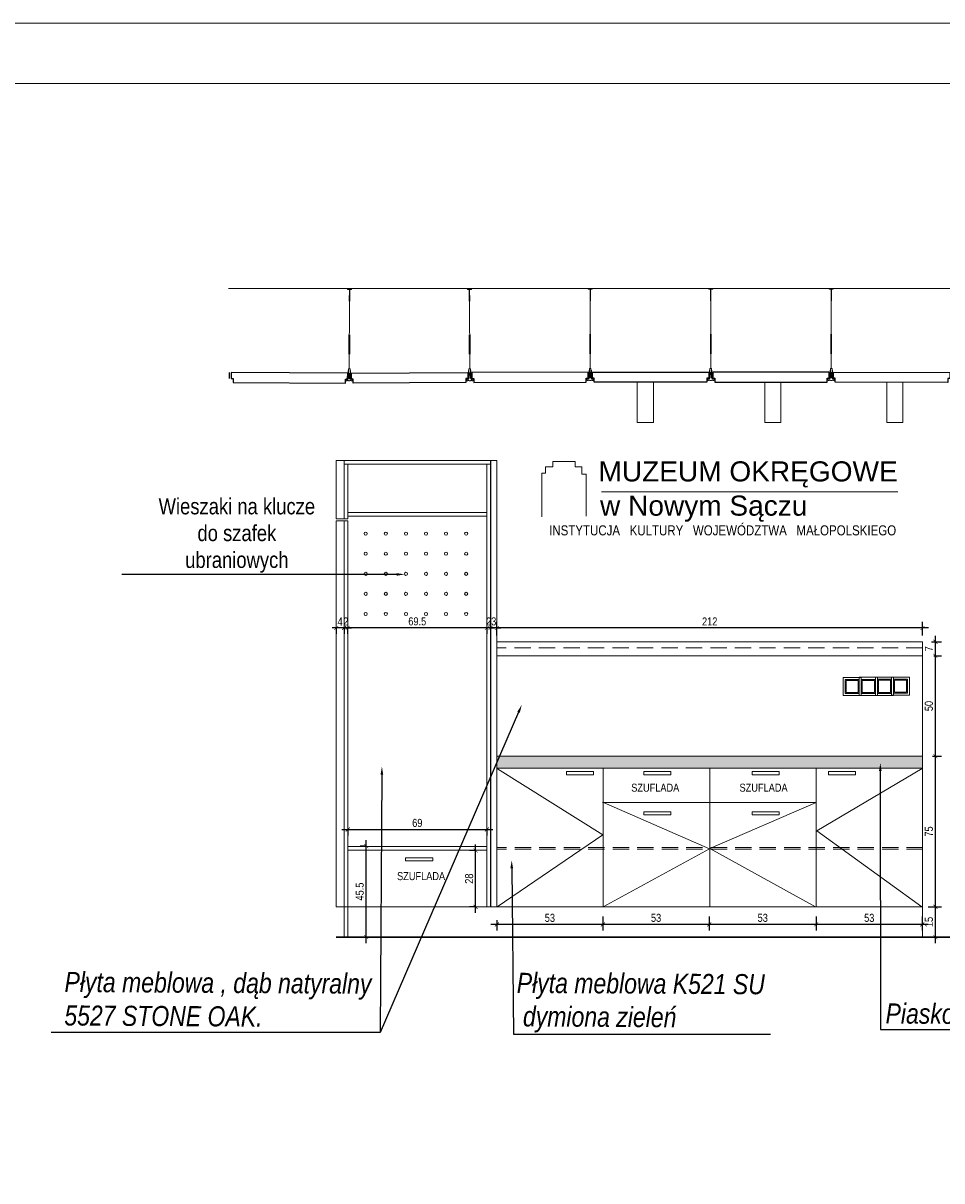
# Model space of a CAD drawing. Header units: millimetres. Extents: x -9038497 to 54128, y -10570064 to 59476.
# Tile 93 of 135: x 45615 to 46072, y 22341 to 22917. Entities that reach past the tile are written whole.
import ezdxf
from ezdxf import colors
from ezdxf.entities.mleader import LeaderData, LeaderLine
from ezdxf.math import Vec2, Vec3

# ---------------------------------------------------------------- set-up
doc = ezdxf.new("R2010")
doc.units = ezdxf.units.MM
doc.header["$LTSCALE"] = 0.8
doc.header["$PDMODE"] = 2
doc.linetypes.add('DASHED', pattern=[19.05, 12.7, -6.35])
doc.linetypes.add('HIDDEN', pattern=[9.525, 6.35, -3.175])
for name, color, linetype, lineweight in [('0 proj_meble 25', 42, 'Continuous', 25), ('0 proj_oświetlenie', 150, 'Continuous', 13), ('0 proj_przerywana nr 5.', 7, 'HIDDEN', 0), ('0 proj_symbole elektryczne', 150, 'Continuous', 25), ('0 proj_widok widok widok', 7, 'Continuous', 0), ('OPISÓWKA', 120, 'Continuous', 0), ('SCIANY', 1, 'Continuous', 30), ('wieszaki suf.p.', 253, 'Continuous', 5)]:
    doc.layers.add(name, color=color, linetype=linetype, lineweight=lineweight)
doc.layers.add('SCHODY', color=2, linetype='Continuous')
doc.layers.add('strop podw.', color=3, linetype='Continuous')
doc.styles.get("Standard").update_dxf_attribs({"font": 'g12f13.shx', "width": 0.8, "height": 10})
doc.styles.add('WYMIAR-20', font='ARIALN.TTF', dxfattribs={"height": 4})
doc.styles.add('WYMIAR-50', font='ARIALN.TTF', dxfattribs={"height": 10})
doc.dimstyles.new('SKALA-20', dxfattribs={"dimscale": 2, "dimtxt": 2, "dimasz": 1, "dimexe": 1.5, "dimexo": 1.5, "dimgap": 0.6, "dimtad": 1, "dimdec": 1, "dimrnd": 0.5, "dimdsep": 46, "dimtxsty": 'WYMIAR-20', "dimblk": 'ARCHTICK', "dimcen": 1.2, "dimdle": 1.5, "dimclrd": 256, "dimclre": 256, "dimclrt": 256, "dimadec": 0, "dimazin": 0, "dimtfac": 0.5, "dimtdec": 1, "dimtix": 1, "dimtmove": 2, "dimatfit": 3, "dimfxl": 2, "dimfxlon": 1, "dimtolj": 1, "dimarcsym": 0})

# ---------------------------------------------------------------- blocks, each defined once
blk = doc.blocks.new('ELE')
at = {"layer": '0 proj_oświetlenie'}
for p, q in [((867.64, 1570.94), (876.64, 1570.94)), ((867.64, 1561.94), (867.64, 1570.94)), ((868.64, 1569.94), (875.64, 1569.94)), ((868.64, 1562.94), (868.64, 1569.94)), ((869.14, 1569.44), (875.14, 1569.44)), ((869.14, 1563.44), (869.14, 1569.44)), ((875.14, 1569.44), (875.14, 1563.44)), ((875.64, 1569.94), (875.64, 1562.94)), ((876.64, 1570.94), (876.64, 1561.94)), ((876.64, 1561.94), (867.64, 1561.94)), ((875.64, 1562.94), (868.64, 1562.94)), ((875.14, 1563.44), (869.14, 1563.44))]:
    blk.add_line(p, q, dxfattribs=at)
blk = doc.blocks.new('A$C604A1FD6')
at = {"color": 0, "ltscale": 60}
for p, q in [((0, 5), (0, 2)), ((1, 5), (1, 2)), ((60, 5), (60, 2))]:
    blk.add_line(p, q, dxfattribs=at)
blk.add_lwpolyline([(58, 2), (58, 0), (2, 0), (2, 2), (1, 2), (1, 5), (59, 5), (59, 2)], close=True, dxfattribs=at)
blk = doc.blocks.new('G$CDA4F7F8F')
at = {"layer": 'wieszaki suf.p.'}
for p, q in [((1.46, 6.08), (1.46, 41.58)), ((1.47, 14.07), (1.46, 6.08))]:
    blk.add_line(p, q, dxfattribs=at)
at = {"layer": 'wieszaki suf.p.', "linetype": 'Continuous'}
for p, q in [((1.26, 13.27), (1.26, 22.99)), ((1.66, 13.27), (1.66, 22.99))]:
    blk.add_line(p, q, dxfattribs=at)
at = {"layer": 'wieszaki suf.p.'}
blk.add_lwpolyline([(1.56, 39.72), (1.36, 39.72), (1.36, 45.52), (0.46, 45.52), (0.46, 45.72), (2.46, 45.72), (2.46, 45.52), (1.56, 45.52)], close=True, dxfattribs=at)
for points in [[(1.09, 5.16), (1.09, 5.91, -0.440677), (1.84, 5.91), (1.84, 2.91, -0.309747), (1.09, 2.91)], [(0.86, 5.16), (1.09, 5.16), (1.09, 2.91, 0.309747), (1.84, 2.91), (1.84, 5.16), (2.07, 5.16), (2.07, 1.37, 0.050199), (2.1, 0.88, 0.462729), (2.41, 0.81), (2.76, 1.11, -0.591447), (2.92, 1.04), (2.92, 0.14, -0.336476), (2.79, 0), (2.51, 0), (2.51, 0.2), (1.85, 0.2), (1.85, 0), (1.08, 0), (1.08, 0.2), (0.42, 0.2), (0.42, 0), (0.14, 0, -0.336476), (0, 0.14), (0, 1.04, -0.591447), (0.17, 1.11), (0.52, 0.81, 0.462729), (0.82, 0.88, 0.050199), (0.86, 1.37)]]:
    blk.add_lwpolyline(points, format="xyb", close=True, dxfattribs=at)
blk = doc.blocks.new('_ArchTick')
at = {"color": 0, "linetype": 'ByBlock', "const_width": 0.15}
blk.add_lwpolyline([(-0.5, -0.5), (0.5, 0.5)], dxfattribs=at)
blk = doc.blocks.new('*D2316')
at = {"layer": '0 proj_widok widok widok', "lineweight": -2, "transparency": 16777216}
for p, q in [((46068.74, 22459.47), (46068.74, 22480.61)), ((46065.23, 22477.61), (46071.74, 22477.61)), ((46065.23, 22462.47), (46071.74, 22462.47))]:
    blk.add_line(p, q, dxfattribs=at)
at = {"layer": 'Defpoints', "color": 0, "lineweight": 0, "transparency": 16777216}
for p in [(46062.23, 22477.61), (46068.74, 22477.61), (46062.23, 22462.47)]:
    blk.add_point(p, dxfattribs=at)
at = {"layer": '0 proj_widok widok widok', "lineweight": -2, "transparency": 16777216, "xscale": 2, "yscale": 2, "zscale": 2}
for p, rotation in [((46068.74, 22477.61), 90), ((46068.74, 22462.47), 270)]:
    blk.add_blockref('_ArchTick', p, dxfattribs=dict(at, rotation=rotation))
at = {"layer": '0 proj_widok widok widok', "lineweight": 0, "transparency": 16777216, "insert": (46065.5, 22470.04), "char_height": 4, "attachment_point": 5, "rotation": 90, "style": 'WYMIAR-20'}
blk.add_mtext('\\A1;15', dxfattribs=at)
blk = doc.blocks.new('*D2317')
at = {"layer": '0 proj_widok widok widok', "lineweight": -2, "transparency": 16777216}
for p, q in [((46068.74, 22474.61), (46068.74, 22555.55)), ((46067.3, 22552.55), (46071.74, 22552.55)), ((46065.23, 22477.61), (46071.74, 22477.61))]:
    blk.add_line(p, q, dxfattribs=at)
at = {"layer": 'Defpoints', "color": 0, "lineweight": 0, "transparency": 16777216}
for p in [(46064.3, 22552.55), (46068.74, 22552.55), (46062.23, 22477.61)]:
    blk.add_point(p, dxfattribs=at)
at = {"layer": '0 proj_widok widok widok', "lineweight": -2, "transparency": 16777216, "xscale": 2, "yscale": 2, "zscale": 2}
for p, rotation in [((46068.74, 22552.55), 90), ((46068.74, 22477.61), 270)]:
    blk.add_blockref('_ArchTick', p, dxfattribs=dict(at, rotation=rotation))
at = {"layer": '0 proj_widok widok widok', "lineweight": 0, "transparency": 16777216, "insert": (46065.51, 22515.08), "char_height": 4, "attachment_point": 5, "rotation": 90, "style": 'WYMIAR-20'}
blk.add_mtext('\\A1;75', dxfattribs=at)
blk = doc.blocks.new('*D2318')
at = {"layer": '0 proj_widok widok widok', "lineweight": -2, "transparency": 16777216}
for p, q in [((46067.89, 22602.52), (46071.74, 22602.52)), ((46068.74, 22549.55), (46068.74, 22605.52)), ((46067.3, 22552.55), (46071.74, 22552.55))]:
    blk.add_line(p, q, dxfattribs=at)
at = {"layer": 'Defpoints', "color": 0, "lineweight": 0, "transparency": 16777216}
for p in [(46064.89, 22602.52), (46068.74, 22602.52), (46064.3, 22552.55)]:
    blk.add_point(p, dxfattribs=at)
at = {"layer": '0 proj_widok widok widok', "lineweight": -2, "transparency": 16777216, "xscale": 2, "yscale": 2, "zscale": 2}
for p, rotation in [((46068.74, 22602.52), 90), ((46068.74, 22552.55), 270)]:
    blk.add_blockref('_ArchTick', p, dxfattribs=dict(at, rotation=rotation))
at = {"layer": '0 proj_widok widok widok', "lineweight": 0, "transparency": 16777216, "insert": (46065.5, 22577.53), "char_height": 4, "attachment_point": 5, "rotation": 90, "style": 'WYMIAR-20'}
blk.add_mtext('\\A1;50', dxfattribs=at)
blk = doc.blocks.new('*D2319')
at = {"layer": '0 proj_widok widok widok', "lineweight": -2, "transparency": 16777216}
for p, q in [((46066.8, 22609.55), (46071.74, 22609.55)), ((46068.74, 22599.52), (46068.74, 22612.55)), ((46067.89, 22602.52), (46071.74, 22602.52))]:
    blk.add_line(p, q, dxfattribs=at)
at = {"layer": 'Defpoints', "color": 0, "lineweight": 0, "transparency": 16777216}
for p in [(46063.8, 22609.55), (46068.74, 22609.55), (46064.89, 22602.52)]:
    blk.add_point(p, dxfattribs=at)
at = {"layer": '0 proj_widok widok widok', "lineweight": -2, "transparency": 16777216, "xscale": 2, "yscale": 2, "zscale": 2}
for p, rotation in [((46068.74, 22609.55), 90), ((46068.74, 22602.52), 270)]:
    blk.add_blockref('_ArchTick', p, dxfattribs=dict(at, rotation=rotation))
at = {"layer": '0 proj_widok widok widok', "lineweight": 0, "transparency": 16777216, "insert": (46065.54, 22606.03), "char_height": 4, "attachment_point": 5, "rotation": 90, "style": 'WYMIAR-20'}
blk.add_mtext('\\A1;7', dxfattribs=at)
blk = doc.blocks.new('*D2320')
at = {"layer": '0 proj_widok widok widok', "lineweight": -2, "transparency": 16777216}
for p, q in [((46065.22, 22468.85), (46006.39, 22468.85)), ((46009.39, 22472.85), (46009.39, 22465.85)), ((46062.22, 22472.85), (46062.22, 22465.85))]:
    blk.add_line(p, q, dxfattribs=at)
at = {"layer": 'Defpoints', "color": 0, "lineweight": 0, "transparency": 16777216}
for p in [(46009.39, 22477.73), (46062.22, 22477.73), (46009.39, 22468.85)]:
    blk.add_point(p, dxfattribs=at)
at = {"layer": '0 proj_widok widok widok', "lineweight": -2, "transparency": 16777216, "xscale": 2, "yscale": 2, "zscale": 2, "rotation": 180}
blk.add_blockref('_ArchTick', (46009.39, 22468.85), dxfattribs=at)
at = {"layer": '0 proj_widok widok widok', "lineweight": -2, "transparency": 16777216, "xscale": 2, "yscale": 2, "zscale": 2}
blk.add_blockref('_ArchTick', (46062.22, 22468.85), dxfattribs=at)
at = {"layer": '0 proj_widok widok widok', "lineweight": 0, "transparency": 16777216, "insert": (46035.81, 22472.09), "char_height": 4, "attachment_point": 5, "style": 'WYMIAR-20'}
blk.add_mtext('\\A1;53', dxfattribs=at)
blk = doc.blocks.new('*D2321')
at = {"layer": '0 proj_widok widok widok', "lineweight": -2, "transparency": 16777216}
for p, q in [((46012.39, 22468.85), (45953.18, 22468.85)), ((45956.18, 22472.85), (45956.18, 22465.85)), ((46009.39, 22472.85), (46009.39, 22465.85))]:
    blk.add_line(p, q, dxfattribs=at)
at = {"layer": 'Defpoints', "color": 0, "lineweight": 0, "transparency": 16777216}
for p in [(45956.18, 22477.51), (46009.39, 22477.73), (45956.18, 22468.85)]:
    blk.add_point(p, dxfattribs=at)
at = {"layer": '0 proj_widok widok widok', "lineweight": -2, "transparency": 16777216, "xscale": 2, "yscale": 2, "zscale": 2, "rotation": 180}
blk.add_blockref('_ArchTick', (45956.18, 22468.85), dxfattribs=at)
at = {"layer": '0 proj_widok widok widok', "lineweight": -2, "transparency": 16777216, "xscale": 2, "yscale": 2, "zscale": 2}
blk.add_blockref('_ArchTick', (46009.39, 22468.85), dxfattribs=at)
at = {"layer": '0 proj_widok widok widok', "lineweight": 0, "transparency": 16777216, "insert": (45982.79, 22472.09), "char_height": 4, "attachment_point": 5, "style": 'WYMIAR-20'}
blk.add_mtext('\\A1;53', dxfattribs=at)
blk = doc.blocks.new('*D2322')
at = {"layer": '0 proj_widok widok widok', "lineweight": -2, "transparency": 16777216}
for p, q in [((45959.18, 22468.85), (45900.19, 22468.85)), ((45903.19, 22472.85), (45903.19, 22465.85)), ((45956.18, 22472.85), (45956.18, 22465.85))]:
    blk.add_line(p, q, dxfattribs=at)
at = {"layer": 'Defpoints', "color": 0, "lineweight": 0, "transparency": 16777216}
for p in [(45903.19, 22477.64), (45956.18, 22477.51), (45903.19, 22468.85)]:
    blk.add_point(p, dxfattribs=at)
at = {"layer": '0 proj_widok widok widok', "lineweight": -2, "transparency": 16777216, "xscale": 2, "yscale": 2, "zscale": 2, "rotation": 180}
blk.add_blockref('_ArchTick', (45903.19, 22468.85), dxfattribs=at)
at = {"layer": '0 proj_widok widok widok', "lineweight": -2, "transparency": 16777216, "xscale": 2, "yscale": 2, "zscale": 2}
blk.add_blockref('_ArchTick', (45956.18, 22468.85), dxfattribs=at)
at = {"layer": '0 proj_widok widok widok', "lineweight": 0, "transparency": 16777216, "insert": (45929.68, 22472.09), "char_height": 4, "attachment_point": 5, "style": 'WYMIAR-20'}
blk.add_mtext('\\A1;53', dxfattribs=at)
blk = doc.blocks.new('*D2323')
at = {"layer": '0 proj_widok widok widok', "lineweight": -2, "transparency": 16777216}
for p, q in [((45906.19, 22468.85), (45847.41, 22468.85)), ((45850.41, 22470.87), (45850.41, 22465.85)), ((45903.19, 22472.85), (45903.19, 22465.85))]:
    blk.add_line(p, q, dxfattribs=at)
at = {"layer": 'Defpoints', "color": 0, "lineweight": 0, "transparency": 16777216}
for p in [(45903.19, 22477.64), (45850.41, 22473.87), (45850.41, 22468.85)]:
    blk.add_point(p, dxfattribs=at)
at = {"layer": '0 proj_widok widok widok', "lineweight": -2, "transparency": 16777216, "xscale": 2, "yscale": 2, "zscale": 2, "rotation": 180}
blk.add_blockref('_ArchTick', (45850.41, 22468.85), dxfattribs=at)
at = {"layer": '0 proj_widok widok widok', "lineweight": -2, "transparency": 16777216, "xscale": 2, "yscale": 2, "zscale": 2}
blk.add_blockref('_ArchTick', (45903.19, 22468.85), dxfattribs=at)
at = {"layer": '0 proj_widok widok widok', "lineweight": 0, "transparency": 16777216, "insert": (45876.8, 22472.09), "char_height": 4, "attachment_point": 5, "style": 'WYMIAR-20'}
blk.add_mtext('\\A1;53', dxfattribs=at)
blk = doc.blocks.new('*D2324')
at = {"layer": '0 proj_widok widok widok', "lineweight": -2, "transparency": 16777216}
for p, q in [((45850.39, 22612.6), (45850.39, 22619.42)), ((46062.34, 22612.6), (46062.34, 22619.42)), ((46065.34, 22616.42), (45847.39, 22616.42))]:
    blk.add_line(p, q, dxfattribs=at)
at = {"layer": 'Defpoints', "color": 0, "lineweight": 0, "transparency": 16777216}
for p in [(45850.39, 22616.42), (45850.39, 22609.6), (46062.34, 22609.6)]:
    blk.add_point(p, dxfattribs=at)
at = {"layer": '0 proj_widok widok widok', "lineweight": -2, "transparency": 16777216, "xscale": 2, "yscale": 2, "zscale": 2, "rotation": 180}
blk.add_blockref('_ArchTick', (45850.39, 22616.42), dxfattribs=at)
at = {"layer": '0 proj_widok widok widok', "lineweight": -2, "transparency": 16777216, "xscale": 2, "yscale": 2, "zscale": 2}
blk.add_blockref('_ArchTick', (46062.34, 22616.42), dxfattribs=at)
at = {"layer": '0 proj_widok widok widok', "lineweight": 0, "transparency": 16777216, "insert": (45956.37, 22619.63), "char_height": 4, "attachment_point": 5, "style": 'WYMIAR-20'}
blk.add_mtext('\\A1;212', dxfattribs=at)
blk = doc.blocks.new('*D2325')
at = {"layer": '0 proj_widok widok widok', "lineweight": -2, "transparency": 16777216}
for p, q in [((45847.28, 22616.42), (45847.28, 22619.42)), ((45850.39, 22612.6), (45850.39, 22619.42)), ((45847.28, 22616.42), (45845.28, 22616.42)), ((45850.39, 22616.42), (45847.28, 22616.42)), ((45850.39, 22616.42), (45852.39, 22616.42))]:
    blk.add_line(p, q, dxfattribs=at)
at = {"layer": 'Defpoints', "color": 0, "lineweight": 0, "transparency": 16777216}
for p in [(45847.28, 22616.42), (45847.28, 22616.17), (45850.39, 22609.6)]:
    blk.add_point(p, dxfattribs=at)
at = {"layer": '0 proj_widok widok widok', "lineweight": -2, "transparency": 16777216, "xscale": 2, "yscale": 2, "zscale": 2}
blk.add_blockref('_ArchTick', (45847.28, 22616.42), dxfattribs=at)
at = {"layer": '0 proj_widok widok widok', "lineweight": -2, "transparency": 16777216, "xscale": 2, "yscale": 2, "zscale": 2, "rotation": 180}
blk.add_blockref('_ArchTick', (45850.39, 22616.42), dxfattribs=at)
at = {"layer": '0 proj_widok widok widok', "lineweight": 0, "transparency": 16777216, "insert": (45848.84, 22619.66), "char_height": 4, "attachment_point": 5, "style": 'WYMIAR-20'}
blk.add_mtext('\\A1;3', dxfattribs=at)
blk = doc.blocks.new('*D2326')
at = {"layer": '0 proj_widok widok widok', "lineweight": -2, "transparency": 16777216}
for p, q in [((45847.28, 22616.42), (45847.28, 22619.42)), ((45845.42, 22616.42), (45843.42, 22616.42)), ((45845.42, 22616.42), (45845.42, 22613.42)), ((45847.28, 22616.42), (45845.42, 22616.42)), ((45847.28, 22616.42), (45849.28, 22616.42))]:
    blk.add_line(p, q, dxfattribs=at)
at = {"layer": 'Defpoints', "color": 0, "lineweight": 0, "transparency": 16777216}
for p in [(45845.42, 22616.44), (45845.42, 22616.42), (45847.28, 22616.17)]:
    blk.add_point(p, dxfattribs=at)
at = {"layer": '0 proj_widok widok widok', "lineweight": -2, "transparency": 16777216, "xscale": 2, "yscale": 2, "zscale": 2}
blk.add_blockref('_ArchTick', (45845.42, 22616.42), dxfattribs=at)
at = {"layer": '0 proj_widok widok widok', "lineweight": -2, "transparency": 16777216, "xscale": 2, "yscale": 2, "zscale": 2, "rotation": 180}
blk.add_blockref('_ArchTick', (45847.28, 22616.42), dxfattribs=at)
at = {"layer": '0 proj_widok widok widok', "lineweight": 0, "transparency": 16777216, "insert": (45846.35, 22619.63), "char_height": 4, "attachment_point": 5, "style": 'WYMIAR-20'}
blk.add_mtext('\\A1;2', dxfattribs=at)
blk = doc.blocks.new('*D2327')
at = {"layer": '0 proj_widok widok widok', "lineweight": -2, "transparency": 16777216}
for p, q in [((45848.42, 22616.42), (45773.1, 22616.42)), ((45776.1, 22616.42), (45776.1, 22613.42)), ((45845.42, 22616.42), (45845.42, 22613.42))]:
    blk.add_line(p, q, dxfattribs=at)
at = {"layer": 'Defpoints', "color": 0, "lineweight": 0, "transparency": 16777216}
for p in [(45776.1, 22617.09), (45776.1, 22616.42), (45845.42, 22616.44)]:
    blk.add_point(p, dxfattribs=at)
at = {"layer": '0 proj_widok widok widok', "lineweight": -2, "transparency": 16777216, "xscale": 2, "yscale": 2, "zscale": 2, "rotation": 180}
blk.add_blockref('_ArchTick', (45776.1, 22616.42), dxfattribs=at)
at = {"layer": '0 proj_widok widok widok', "lineweight": -2, "transparency": 16777216, "xscale": 2, "yscale": 2, "zscale": 2}
blk.add_blockref('_ArchTick', (45845.42, 22616.42), dxfattribs=at)
at = {"layer": '0 proj_widok widok widok', "lineweight": 0, "transparency": 16777216, "insert": (45810.76, 22619.66), "char_height": 4, "attachment_point": 5, "style": 'WYMIAR-20'}
blk.add_mtext('\\A1;69.5', dxfattribs=at)
blk = doc.blocks.new('*D2328')
at = {"layer": '0 proj_widok widok widok', "lineweight": -2, "transparency": 16777216}
for p, q in [((45774.35, 22616.42), (45772.35, 22616.42)), ((45774.35, 22616.42), (45774.35, 22613.42)), ((45776.1, 22616.42), (45774.35, 22616.42)), ((45776.1, 22616.42), (45776.1, 22613.42)), ((45776.1, 22616.42), (45778.1, 22616.42))]:
    blk.add_line(p, q, dxfattribs=at)
at = {"layer": 'Defpoints', "color": 0, "lineweight": 0, "transparency": 16777216}
for p in [(45774.35, 22616.92), (45774.35, 22616.42), (45776.1, 22617.09)]:
    blk.add_point(p, dxfattribs=at)
at = {"layer": '0 proj_widok widok widok', "lineweight": -2, "transparency": 16777216, "xscale": 2, "yscale": 2, "zscale": 2}
blk.add_blockref('_ArchTick', (45774.35, 22616.42), dxfattribs=at)
at = {"layer": '0 proj_widok widok widok', "lineweight": -2, "transparency": 16777216, "xscale": 2, "yscale": 2, "zscale": 2, "rotation": 180}
blk.add_blockref('_ArchTick', (45776.1, 22616.42), dxfattribs=at)
at = {"layer": '0 proj_widok widok widok', "lineweight": 0, "transparency": 16777216, "insert": (45775.23, 22619.63), "char_height": 4, "attachment_point": 5, "style": 'WYMIAR-20'}
blk.add_mtext('\\A1;2', dxfattribs=at)
blk = doc.blocks.new('*D2329')
at = {"layer": '0 proj_widok widok widok', "lineweight": -2, "transparency": 16777216}
for p, q in [((45770.4, 22616.42), (45768.4, 22616.42)), ((45770.4, 22616.42), (45770.4, 22613.42)), ((45774.35, 22616.42), (45770.4, 22616.42)), ((45774.35, 22616.42), (45774.35, 22613.42)), ((45774.35, 22616.42), (45776.35, 22616.42))]:
    blk.add_line(p, q, dxfattribs=at)
at = {"layer": 'Defpoints', "color": 0, "lineweight": 0, "transparency": 16777216}
for p in [(45770.4, 22616.87), (45770.4, 22616.42), (45774.35, 22616.92)]:
    blk.add_point(p, dxfattribs=at)
at = {"layer": '0 proj_widok widok widok', "lineweight": -2, "transparency": 16777216, "xscale": 2, "yscale": 2, "zscale": 2}
blk.add_blockref('_ArchTick', (45770.4, 22616.42), dxfattribs=at)
at = {"layer": '0 proj_widok widok widok', "lineweight": -2, "transparency": 16777216, "xscale": 2, "yscale": 2, "zscale": 2, "rotation": 180}
blk.add_blockref('_ArchTick', (45774.35, 22616.42), dxfattribs=at)
at = {"layer": '0 proj_widok widok widok', "lineweight": 0, "transparency": 16777216, "insert": (45772.37, 22619.62), "char_height": 4, "attachment_point": 5, "style": 'WYMIAR-20'}
blk.add_mtext('\\A1;4', dxfattribs=at)
blk = doc.blocks.new('*D2330')
at = {"layer": '0 proj_widok widok widok', "lineweight": -2, "transparency": 16777216}
for p, q in [((45785.35, 22459.54), (45785.35, 22510.81)), ((45785.35, 22507.81), (45782.35, 22507.81)), ((45785.35, 22462.54), (45782.35, 22462.54))]:
    blk.add_line(p, q, dxfattribs=at)
at = {"layer": 'Defpoints', "color": 0, "lineweight": 0, "transparency": 16777216}
for p in [(45785.35, 22507.81), (45785.98, 22507.81), (45785.98, 22462.54)]:
    blk.add_point(p, dxfattribs=at)
at = {"layer": '0 proj_widok widok widok', "lineweight": -2, "transparency": 16777216, "xscale": 2, "yscale": 2, "zscale": 2}
for p, rotation in [((45785.35, 22507.81), 90), ((45785.35, 22462.54), 270)]:
    blk.add_blockref('_ArchTick', p, dxfattribs=dict(at, rotation=rotation))
at = {"layer": '0 proj_widok widok widok', "lineweight": 0, "transparency": 16777216, "insert": (45782.11, 22485.18), "char_height": 4, "attachment_point": 5, "rotation": 90, "style": 'WYMIAR-20'}
blk.add_mtext('\\A1;45.5', dxfattribs=at)
blk = doc.blocks.new('*D2331')
at = {"layer": '0 proj_widok widok widok', "lineweight": -2, "transparency": 16777216}
for p, q in [((45839.84, 22505.67), (45836.84, 22505.67)), ((45839.84, 22474.55), (45839.84, 22508.67)), ((45839.84, 22477.55), (45836.84, 22477.55))]:
    blk.add_line(p, q, dxfattribs=at)
at = {"layer": 'Defpoints', "color": 0, "lineweight": 0, "transparency": 16777216}
for p in [(45839.84, 22505.67), (45840.85, 22505.67), (45840.85, 22477.55)]:
    blk.add_point(p, dxfattribs=at)
at = {"layer": '0 proj_widok widok widok', "lineweight": -2, "transparency": 16777216, "xscale": 2, "yscale": 2, "zscale": 2}
for p, rotation in [((45839.84, 22505.67), 90), ((45839.84, 22477.55), 270)]:
    blk.add_blockref('_ArchTick', p, dxfattribs=dict(at, rotation=rotation))
at = {"layer": '0 proj_widok widok widok', "lineweight": 0, "transparency": 16777216, "insert": (45836.6, 22491.61), "char_height": 4, "attachment_point": 5, "rotation": 90, "style": 'WYMIAR-20'}
blk.add_mtext('\\A1;28', dxfattribs=at)
blk = doc.blocks.new('*D2332')
at = {"layer": '0 proj_widok widok widok', "lineweight": -2, "transparency": 16777216}
for p, q in [((45773.18, 22516.1), (45848.4, 22516.1)), ((45776.18, 22516.1), (45776.18, 22513.1)), ((45845.4, 22516.1), (45845.4, 22513.1))]:
    blk.add_line(p, q, dxfattribs=at)
at = {"layer": 'Defpoints', "color": 0, "lineweight": 0, "transparency": 16777216}
for p in [(45776.18, 22516.25), (45845.4, 22516.25), (45845.4, 22516.1)]:
    blk.add_point(p, dxfattribs=at)
at = {"layer": '0 proj_widok widok widok', "lineweight": -2, "transparency": 16777216, "xscale": 2, "yscale": 2, "zscale": 2, "rotation": 180}
blk.add_blockref('_ArchTick', (45776.18, 22516.1), dxfattribs=at)
at = {"layer": '0 proj_widok widok widok', "lineweight": -2, "transparency": 16777216, "xscale": 2, "yscale": 2, "zscale": 2}
blk.add_blockref('_ArchTick', (45845.4, 22516.1), dxfattribs=at)
at = {"layer": '0 proj_widok widok widok', "lineweight": 0, "transparency": 16777216, "insert": (45810.79, 22519.34), "char_height": 4, "attachment_point": 5, "style": 'WYMIAR-20'}
blk.add_mtext('\\A1;69', dxfattribs=at)

msp = doc.modelspace()

# ---------------------------------------------------------------- hatches: boundary and pattern name
at = {"layer": '0 proj_widok widok widok', "lineweight": 0, "true_color": 0x939598, "transparency": 33554687}
h = msp.add_hatch(color=252, dxfattribs=at)
h.dxf.hatch_style = 1
h.paths.add_polyline_path([(46062.37, 22552.54), (45850.34, 22552.54), (45850.34, 22546.54), (46062.37, 22546.54)])

# ---------------------------------------------------------------- linework, layer by layer
at = {"color": 1, "lineweight": 0, "ltscale": 40}
for p, q in [((46211.95, 22785.33), (45716.75, 22785.33)), ((45902.46, 22684.14), (46050.11, 22684.14))]:
    msp.add_line(p, q, dxfattribs=at)
at = {"layer": '0 proj_meble 25', "lineweight": 18}
for p, q in [((45770.34, 22699.78), (45770.34, 22670.68)), ((45770.34, 22699.78), (45847.26, 22699.78)), ((45774.34, 22699.78), (45774.34, 22670.68)), ((45847.26, 22699.78), (45847.26, 22477.54)), ((45847.34, 22699.78), (45847.34, 22477.54)), ((45847.34, 22699.78), (45850.34, 22699.78)), ((45850.34, 22699.78), (45850.34, 22477.54)), ((45774.34, 22697.98), (45847.26, 22697.98)), ((45776.14, 22697.98), (45776.14, 22670.68)), ((45845.46, 22697.98), (45845.46, 22477.54)), ((45776.14, 22670.68), (45770.34, 22670.68)), ((45776.13, 22673.85), (45845.58, 22673.85)), ((45776.13, 22672.05), (45845.58, 22672.05)), ((45770.34, 22669.68), (45770.34, 22477.54)), ((45776.14, 22669.68), (45770.34, 22669.68)), ((45774.34, 22669.68), (45774.34, 22462.54)), ((45776.14, 22669.68), (45776.14, 22462.54)), ((46062.37, 22609.54), (45850.34, 22609.54)), ((46062.37, 22552.57), (46062.37, 22609.54)), ((46062.35, 22602.54), (45850.34, 22602.54)), ((46062.37, 22552.54), (45850.34, 22552.54)), ((46062.37, 22552.54), (46062.37, 22462.54)), ((46062.37, 22546.54), (45850.34, 22546.54)), ((45903.37, 22546.54), (45903.37, 22477.54)), ((45956.37, 22546.54), (45956.37, 22477.54)), ((46009.37, 22546.54), (46009.37, 22477.54)), ((46009.02, 22529.5), (45903.02, 22529.5)), ((45845.46, 22507.54), (45776.14, 22507.54)), ((45845.46, 22505.74), (45776.14, 22505.74)), ((46062.37, 22477.54), (45770.34, 22477.54))]:
    msp.add_line(p, q, dxfattribs=at)
for centre in [(45785.12, 22663.37), (45795.12, 22663.37), (45805.12, 22663.37), (45815.12, 22663.37), (45825.12, 22663.37), (45835.12, 22663.37), (45785.12, 22653.37), (45795.12, 22653.37), (45805.12, 22653.37), (45815.12, 22653.37), (45825.12, 22653.37), (45835.12, 22653.37), (45785.12, 22643.37), (45795.12, 22643.37), (45805.12, 22643.37), (45815.12, 22643.37), (45825.12, 22643.37), (45835.12, 22643.37), (45785.12, 22633.37), (45785.12, 22633.37), (45795.12, 22633.37), (45795.12, 22633.37), (45805.12, 22633.37), (45805.12, 22633.37), (45815.12, 22633.37), (45815.12, 22633.37), (45825.12, 22633.37), (45825.12, 22633.37), (45835.12, 22633.37), (45835.12, 22633.37), (45785.12, 22623.37), (45785.12, 22623.37), (45795.12, 22623.37), (45795.12, 22623.37), (45805.12, 22623.37), (45805.12, 22623.37), (45815.12, 22623.37), (45815.12, 22623.37), (45825.12, 22623.37), (45825.12, 22623.37), (45835.12, 22623.37), (45835.12, 22623.37)]:
    msp.add_circle(centre, 0.782, dxfattribs=at)
at = {"layer": '0 proj_widok widok widok', "lineweight": 0}
for p, q in [((45920.33, 22738.76), (45920.33, 22718.76)), ((45928.33, 22718.76), (45928.33, 22738.75)), ((45983.79, 22738.76), (45983.79, 22718.76)), ((45991.79, 22718.76), (45991.79, 22738.75)), ((46044.55, 22738.76), (46044.55, 22718.76)), ((46052.55, 22718.76), (46052.55, 22738.75)), ((45920.33, 22718.76), (45928.33, 22718.76)), ((45983.79, 22718.76), (45991.79, 22718.76)), ((46044.55, 22718.76), (46052.55, 22718.76)), ((45874.62, 22693.43), (45874.62, 22696.58)), ((45874.62, 22696.58), (45878.19, 22696.58)), ((45878.19, 22696.58), (45878.19, 22699.31)), ((45878.19, 22699.31), (45889.32, 22699.31)), ((45889.32, 22699.31), (45889.32, 22696.58)), ((45889.32, 22696.58), (45892.69, 22696.58)), ((45892.69, 22696.58), (45892.69, 22693.01)), ((45872.72, 22671.74), (45872.72, 22693.43)), ((45872.72, 22693.43), (45874.62, 22693.43)), ((45892.69, 22693.01), (45894.79, 22693.01)), ((45894.79, 22693.01), (45894.79, 22672.1)), ((45850.79, 22546.23), (45903.2, 22513.4)), ((45885.03, 22544.9), (45898.54, 22544.9)), ((45885.03, 22543.36), (45885.03, 22544.9)), ((45898.54, 22544.9), (45898.54, 22543.36)), ((45923.59, 22544.9), (45937.09, 22544.9)), ((45923.59, 22543.36), (45923.59, 22544.9)), ((45937.09, 22544.9), (45937.09, 22543.36)), ((45977.44, 22544.9), (45990.95, 22544.9)), ((45977.44, 22543.36), (45977.44, 22544.9)), ((45990.95, 22544.9), (45990.95, 22543.36)), ((46062.14, 22546.37), (46009.71, 22515.45)), ((46015.47, 22544.9), (46028.98, 22544.9)), ((46015.47, 22543.36), (46015.47, 22544.9)), ((46028.98, 22544.9), (46028.98, 22543.36)), ((45898.54, 22543.36), (45885.03, 22543.36)), ((45937.09, 22543.36), (45923.59, 22543.36)), ((45990.95, 22543.36), (45977.44, 22543.36)), ((46028.98, 22543.36), (46015.47, 22543.36)), ((45903.42, 22529.58), (45956.2, 22506.51)), ((46009.4, 22529.48), (45956.47, 22506.61)), ((45923.59, 22524.9), (45937.09, 22524.9)), ((45923.59, 22523.37), (45923.59, 22524.9)), ((45937.09, 22523.37), (45923.59, 22523.37)), ((45937.09, 22524.9), (45937.09, 22523.37)), ((45977.44, 22524.9), (45990.95, 22524.9)), ((45977.44, 22523.37), (45977.44, 22524.9)), ((45990.95, 22523.37), (45977.44, 22523.37)), ((45990.95, 22524.9), (45990.95, 22523.37)), ((46009.71, 22515.45), (46062.03, 22477.64)), ((45903.2, 22513.4), (45850.56, 22477.55)), ((45956.2, 22506.51), (45903.31, 22477.66)), ((45956.47, 22506.61), (46009.1, 22477.64)), ((45804.95, 22502.02), (45818.46, 22502.02)), ((45804.95, 22500.48), (45804.95, 22502.02)), ((45818.46, 22500.48), (45804.95, 22500.48)), ((45818.46, 22502.02), (45818.46, 22500.48))]:
    msp.add_line(p, q, dxfattribs=at)
at = {"layer": '0 proj_widok widok widok', "linetype": 'DASHED', "lineweight": 0, "ltscale": 0.8}
for p, q in [((46062.37, 22606.54), (45850.34, 22606.54)), ((46062.53, 22507.09), (45850.34, 22507.09)), ((46062.53, 22506.29), (45850.34, 22506.29))]:
    msp.add_line(p, q, dxfattribs=at)
at = {"layer": '0 proj_widok widok widok', "lineweight": 0}
for points in [[(44949.22, 21443.46), (47049.22, 21443.46), (47049.22, 22917.46), (44949.22, 22917.46)], [(44949.22, 21443.46), (47049.22, 21443.46), (47049.22, 22917.46), (44949.22, 22917.46)], [(45109.22, 22887.46), (47019.22, 22887.46), (47019.22, 21473.46), (45109.22, 21473.46)]]:
    msp.add_lwpolyline(points, close=True, dxfattribs=at)
at = {"layer": 'SCIANY', "ltscale": 40}
msp.add_line((46289.22, 22462.54), (45770.34, 22462.54), dxfattribs=at)

# ---------------------------------------------------------------- block references
at = {"lineweight": 0, "ltscale": 40, "xscale": -1, "rotation": 359.7977052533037}
msp.add_blockref('G$CDA4F7F8F', (45778.35, 22739.38), dxfattribs=at)
at = {"lineweight": 0, "ltscale": 40, "rotation": 0.202294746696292}
msp.add_blockref('G$CDA4F7F8F', (45835.45, 22739.38), dxfattribs=at)
at = {"lineweight": 0, "ltscale": 40, "xscale": -1}
msp.add_blockref('G$CDA4F7F8F', (45898.35, 22739.6), dxfattribs=at)
at = {"lineweight": 0, "ltscale": 40}
for p in [(45895.43, 22739.56), (45955.43, 22739.6), (46015.43, 22739.6)]:
    msp.add_blockref('G$CDA4F7F8F', p, dxfattribs=at)
at = {"layer": '0 proj_przerywana nr 5.', "xscale": -1, "rotation": 90}
for p in [(47593.81, 23459.46), (47601.81, 23459.47), (47609.81, 23459.49), (47617.81, 23459.51)]:
    msp.add_blockref('ELE', p, dxfattribs=at)
at = {"layer": 'strop podw.', "ltscale": 60, "xscale": -1}
for p, rotation in [((45777.1, 22738.31), 359.7629347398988), ((45896.91, 22738.77), 0.2022947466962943)]:
    msp.add_blockref('A$C604A1FD6', p, dxfattribs=dict(at, rotation=rotation))
at = {"layer": 'strop podw.', "ltscale": 60}
for p, rotation in [((45776.91, 22738.31), 0.2370652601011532), ((45896.89, 22738.74), 0.0347705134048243), ((46016.87, 22738.77), 359.7977052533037)]:
    msp.add_blockref('A$C604A1FD6', p, dxfattribs=dict(at, rotation=rotation))
at = {"layer": 'strop podw.', "ltscale": 60, "xscale": -1}
msp.add_blockref('A$C604A1FD6', (46016.89, 22738.77), dxfattribs=at)

# ---------------------------------------------------------------- texts
at = {"layer": '0 proj_symbole elektryczne', "char_height": 10, "attachment_point": 1, "rotation": 359.66597, "style": 'WYMIAR-50'}
for s, insert in [('{\\fArial Narrow|b0|i1|c238|p34;Płyta meblowa , dąb natyralny \\P5527 STONE OAK.}', (45635.17, 22445.2)), ('{\\fArial Narrow|b0|i1|c238|p34;Płyta meblowa K521 SU\\P dymiona zieleń }', (45860.35, 22444.76)), ('{\\fArial Narrow|b0|i1|c238|p34;Piaskowiec szary szlifowany i zaimpregnowany.}', (46043.98, 22429.52))]:
    msp.add_mtext_dynamic_manual_height_columns(s, width=403.8287, gutter_width=50, heights=[0], dxfattribs=dict(at, insert=insert))
at = {"layer": '0 proj_widok widok widok', "lineweight": 0, "char_height": 4, "attachment_point": 1, "style": 'WYMIAR-20'}
for insert in [(45917.3, 22538.9), (45971.23, 22538.9), (45800.71, 22494.89)]:
    msp.add_mtext_dynamic_manual_height_columns('SZUFLADA', width=33.5312, gutter_width=20, heights=[13.85], dxfattribs=dict(at, insert=insert))
at = {"layer": 'OPISÓWKA', "char_height": 10, "width": 158.4679, "attachment_point": 3, "style": 'WYMIAR-50'}
for s, insert in [('{\\f@Arial Unicode MS|b0|i0|c238|p34;MUZEUM OKRĘGOWE}', (46049.99, 22699.34)), ('{\\f@Arial Unicode MS|b0|i0|c238|p34;w Nowym Sączu}', (46005.01, 22682.3))]:
    msp.add_mtext(s, dxfattribs=dict(at, insert=insert))
at = {"layer": 'SCHODY', "attachment_point": 2, "style": 'WYMIAR-50'}
for s, insert, char_height, width in [('Wieszaki na klucze do szafek ubraniowych', (45720.94, 22680.96), 8, 79.0015), ('INSTYTUCJA   KULTURY   WOJEWÓDZTWA   MAŁOPOLSKIEGO', (45962.82, 22667.49), 5, 327.0342)]:
    msp.add_mtext(s, dxfattribs=dict(at, insert=insert, char_height=char_height, width=width))

# ---------------------------------------------------------------- dimensions: what is measured, and where the dimension line sits
at = {"layer": '0 proj_widok widok widok', "lineweight": 0}
for base, p1, p2, picture, middle in [((45770.3981, 22616.4227), (45774.3501, 22616.9235), (45770.3981, 22616.8688), '*D2329', (45772.3741, 22619.6227)), ((45774.3501, 22616.4227), (45776.1046, 22617.0874), (45774.3501, 22616.9235), '*D2328', (45775.2273, 22619.6308)), ((45776.1, 22616.42), (45845.42, 22616.44), (45776.1, 22617.09), '*D2327', (45810.76, 22619.66)), ((45845.42, 22616.42), (45847.28, 22616.17), (45845.42, 22616.44), '*D2326', (45846.35, 22619.63)), ((45847.28, 22616.42), (45850.39, 22609.6), (45847.28, 22616.17), '*D2325', (45848.84, 22619.66)), ((45850.3944, 22616.4227), (46062.3397, 22609.5991), (45850.3944, 22609.5991), '*D2324', (45956.367, 22619.6308)), ((45845.4, 22516.1), (45776.18, 22516.25), (45845.4, 22516.25), '*D2332', (45810.79, 22519.34)), ((45850.41, 22468.85), (45903.19, 22477.64), (45850.41, 22473.87), '*D2323', (45876.8, 22472.09)), ((45903.19, 22468.85), (45956.18, 22477.51), (45903.19, 22477.64), '*D2322', (45929.68, 22472.09)), ((45956.18, 22468.85), (46009.39, 22477.73), (45956.18, 22477.51), '*D2321', (45982.79, 22472.09)), ((46009.39, 22468.85), (46062.22, 22477.73), (46009.39, 22477.73), '*D2320', (46035.81, 22472.09))]:
    dim = msp.add_linear_dim(base=base, p1=p1, p2=p2, dimstyle='SKALA-20', dxfattribs=at)
    dim.commit()
    dim.dimension.update_dxf_attribs({"geometry": picture, "text_midpoint": middle})
for base, p1, p2, picture, middle in [((46068.74, 22609.55), (46064.89, 22602.52), (46063.8, 22609.55), '*D2319', (46065.54, 22606.03)), ((46068.74, 22602.52), (46064.3, 22552.55), (46064.89, 22602.52), '*D2318', (46065.5, 22577.53)), ((46068.74, 22552.55), (46062.23, 22477.61), (46064.3, 22552.55), '*D2317', (46065.51, 22515.08)), ((45785.35, 22507.81), (45785.98, 22462.54), (45785.98, 22507.81), '*D2330', (45782.11, 22485.18)), ((45839.84, 22505.67), (45840.85, 22477.55), (45840.85, 22505.67), '*D2331', (45836.6, 22491.61)), ((46068.74, 22477.61), (46062.23, 22462.47), (46062.23, 22477.61), '*D2316', (46065.5, 22470.04))]:
    dim = msp.add_linear_dim(base=base, p1=p1, p2=p2, angle=90, dimstyle='SKALA-20', dxfattribs=at)
    dim.commit()
    dim.dimension.update_dxf_attribs({"geometry": picture, "text_midpoint": middle})

# ---------------------------------------------------------------- leaders
ml = msp.add_multileader_mtext('Standard', dxfattribs=at)
ml.set_content('', color=256)
ml.set_leader_properties()
ml.build(insert=Vec2(0, 0))
ml.multileader.update_dxf_attribs({"text_right_attachment_type": 6, "dogleg_length": 0.36})
ctx = ml.context
ctx.base_point, ctx.plane_origin = Vec3(45661.73, 22645.06), Vec3(45804.51, 22643.06)
ctx.right_attachment, ctx.text_align_type = 6, 2
notes = []
notes.append((ctx, [(0, (1, 1, 0), (45666.09, 22643.06), (-1, 0), 0.36, [(0, [(45804.51, 22643.06)], 0, [])])]))
ctx.mtext.insert, ctx.mtext.alignment, ctx.mtext.flow_direction = Vec3(45663.73, 22647.06), 3, 5
ml = msp.add_multileader_mtext('Standard', dxfattribs=at)
ml.set_content('', color=256)
ml.set_leader_properties()
ml.build(insert=Vec2(0, 0))
ml.multileader.update_dxf_attribs({"text_right_attachment_type": 6, "dogleg_length": 0.36})
ctx = ml.context
ctx.base_point, ctx.plane_origin = Vec3(45787.94, 22417.04), Vec3(45862.8, 22578.13)
ctx.right_attachment, ctx.text_align_type = 6, 2
notes.append((ctx, [(0, (1, 1, 0), (45792.3, 22415.04), (-1, 0), 0.36, [(0, [(45862.8, 22578.13)], 0, [])])]))
ctx.mtext.insert, ctx.mtext.alignment, ctx.mtext.flow_direction = Vec3(45789.94, 22419.04), 3, 5
ml = msp.add_multileader_mtext('Standard', dxfattribs=at)
ml.set_content('', color=256)
ml.set_leader_properties()
ml.build(insert=Vec2(0, 0))
ml.multileader.update_dxf_attribs({"text_right_attachment_type": 6, "dogleg_length": 0.36})
ctx = ml.context
ctx.base_point, ctx.plane_origin = Vec3(45626.53, 22417.03), Vec3(45793.17, 22501.55)
ctx.right_attachment, ctx.text_align_type = 6, 2
notes.append((ctx, [(0, (1, 1, 0), (45792.3, 22415.03), (-1, 0), 161.77, [(0, [(45793.17, 22547.41)], 0, [])])]))
ctx.mtext.insert, ctx.mtext.alignment, ctx.mtext.flow_direction = Vec3(45628.53, 22419.03), 3, 5
ml = msp.add_multileader_mtext('Standard', dxfattribs=at)
ml.set_content('', color=256)
ml.set_leader_properties()
ml.build(insert=Vec2(0, 0))
ml.multileader.update_dxf_attribs({"text_right_attachment_type": 6, "dogleg_length": 0.36})
ctx = ml.context
ctx.base_point, ctx.plane_origin = Vec3(46281.85, 22416.56), Vec3(46041.41, 22485.52)
ctx.right_attachment = 6
notes.append((ctx, [(0, (1, 1, 0), (46041.41, 22416.56), (1, 0), 240.45, [(0, [(46041.32, 22549.2)], 0, [])])]))
ctx.mtext.insert, ctx.mtext.flow_direction = Vec3(46283.85, 22418.56), 5
ml = msp.add_multileader_mtext('Standard', dxfattribs=at)
ml.set_content('', color=256)
ml.set_leader_properties()
ml.build(insert=Vec2(0, 0))
ml.multileader.update_dxf_attribs({"text_right_attachment_type": 6, "dogleg_length": 0.36})
ctx = ml.context
ctx.base_point, ctx.plane_origin = Vec3(45986.69, 22414.25), Vec3(45857.77, 22500.77)
ctx.right_attachment = 6
notes.append((ctx, [(0, (1, 1, 0), (45858.64, 22414.25), (1, 0), 128.05, [(0, [(45857.77, 22500.77)], 0, [])])]))
ctx.mtext.insert, ctx.mtext.flow_direction = Vec3(45988.69, 22416.25), 5
for ctx, leaders in notes:
    for number, flags, end, landing, length, lines in leaders:
        leader = LeaderData()
        leader.index, (leader.has_last_leader_line, leader.has_dogleg_vector, leader.attachment_direction) = number, flags
        leader.last_leader_point, leader.dogleg_vector, leader.dogleg_length = Vec3(end), Vec3(landing), length
        for number, points, colour, breaks in lines:
            line = LeaderLine()
            line.index, line.vertices, line.color, line.breaks = number, Vec3.list(points), colors.encode_raw_color(colour), breaks
            leader.lines.append(line)
        ctx.leaders.append(leader)

doc.saveas('drawing.dxf')
